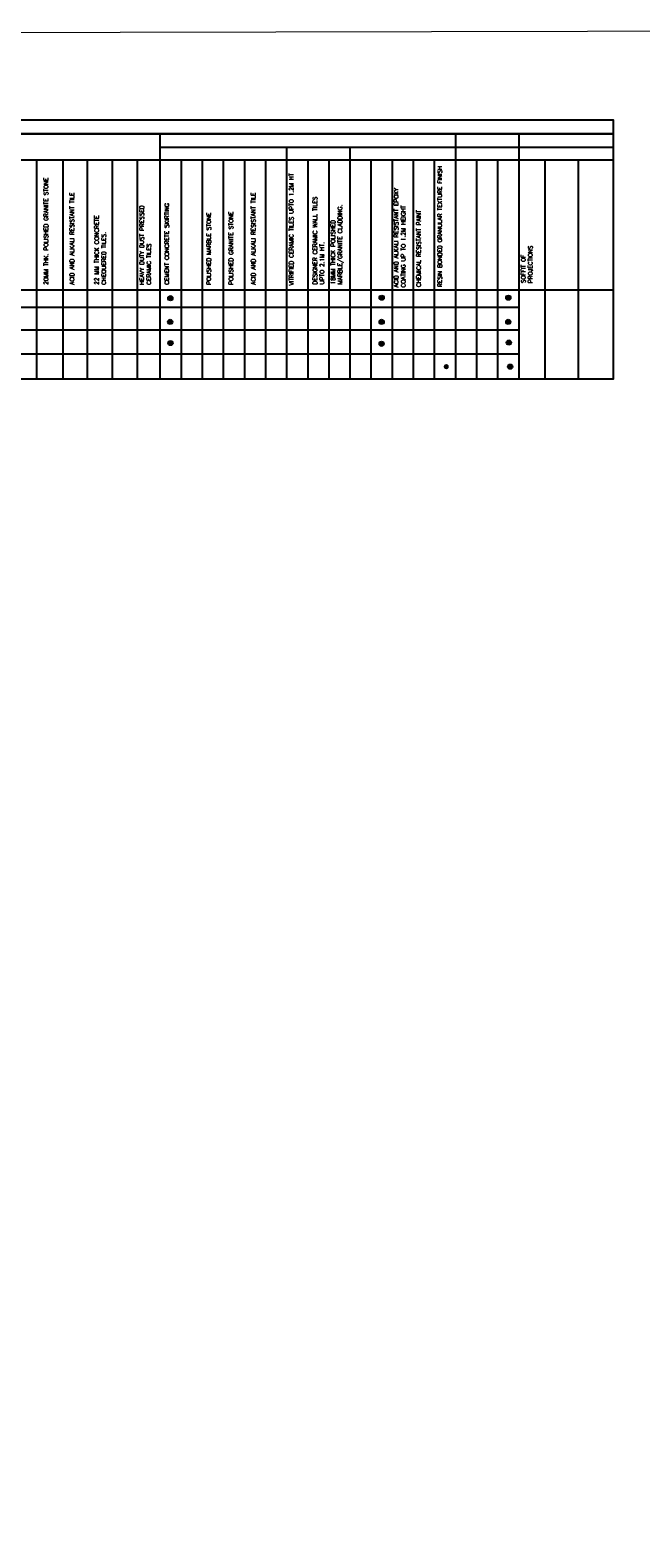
# Model space of a CAD drawing. Extents: x 18893 to 3351893, y -610358 to 406739.
# Tile 89 of 120: x 663692 to 707228, y 102356 to 209788. Entities that reach past the tile are written whole.
import ezdxf

# ---------------------------------------------------------------- set-up
doc = ezdxf.new("R2010")
doc.units = 0
doc.header["$LTSCALE"] = 800
doc.header["$MEASUREMENT"] = 0
doc.linetypes.add('CENTER', pattern=[2, 1.25, -0.25, 0.25, -0.25])
doc.layers.get('0').update_dxf_attribs({"linetype": 'CONTINUOUS'})
for name, color, linetype, lineweight in [('CLAD-1', 3, 'CONTINUOUS', 15), ('Opening', 30, 'CONTINUOUS', 15), ('TEXT', 3, 'CONTINUOUS', 15)]:
    doc.layers.add(name, color=color, linetype=linetype, lineweight=lineweight)
doc.styles.add('ROMANC', font='romanc')

msp = doc.modelspace()

# ---------------------------------------------------------------- hatches: boundary and pattern name
at = {"layer": 'CLAD-1'}
h = msp.add_hatch(color=256, dxfattribs=at)
h.dxf.hatch_style = 1
h.paths.add_polyline_path([(673872.08, 190688.19, 1), (673504.38, 190688.19, 1)])
h = msp.add_hatch(color=256, dxfattribs=at)
h.dxf.hatch_style = 1
h.paths.add_polyline_path([(688935.87, 190720.31, 1), (688568.17, 190720.31, 1)])
h = msp.add_hatch(color=256, dxfattribs=at)
h.dxf.hatch_style = 1
h.paths.add_polyline_path([(697964.38, 190720.31, 1), (697596.68, 190720.31, 1)])
h = msp.add_hatch(color=256, dxfattribs=at)
h.dxf.hatch_style = 1
h.paths.add_polyline_path([(673857.44, 189000.17, 1), (673489.75, 189000.17, 1)])
h = msp.add_hatch(color=256, dxfattribs=at)
h.dxf.hatch_style = 1
h.paths.add_polyline_path([(688931.71, 189000.17, 1), (688564.01, 189000.17, 1)])
h = msp.add_hatch(color=256, dxfattribs=at)
h.dxf.hatch_style = 1
h.paths.add_polyline_path([(697960.22, 189000.17, 1), (697592.52, 189000.17, 1)])
h = msp.add_hatch(color=256, dxfattribs=at)
h.dxf.hatch_style = 1
h.paths.add_polyline_path([(673878.68, 187489.97, 1), (673510.98, 187489.97, 1)])
h = msp.add_hatch(color=256, dxfattribs=at)
h.dxf.hatch_style = 1
h.paths.add_polyline_path([(688928.56, 187441.2, 1), (688560.86, 187441.2, 1)])
h = msp.add_hatch(color=256, dxfattribs=at)
h.dxf.hatch_style = 1
h.paths.add_polyline_path([(697999.34, 187527.33, 1), (697631.64, 187527.33, 1)])
h = msp.add_hatch(color=256, dxfattribs=at)
h.dxf.hatch_style = 1
h.paths.add_polyline_path([(693539.31, 185809.81, 1), (693171.61, 185809.81, 1)])
h = msp.add_hatch(color=256, dxfattribs=at)
h.dxf.hatch_style = 1
h.paths.add_polyline_path([(698095.56, 185807.25, 1), (697727.87, 185807.25, 1)])

# ---------------------------------------------------------------- linework, layer by layer
for p, q in [((650425.6, 202403.76), (705246.48, 202403.76)), ((705246.48, 202403.76), (650425.6, 202403.76)), ((705246.48, 202403.76), (650425.6, 202403.76)), ((672941.21, 202403.76), (672941.21, 184910.48)), ((672941.21, 202403.76), (672941.21, 184910.48)), ((694009.12, 202403.76), (694009.12, 184910.48)), ((698523.11, 202403.76), (698523.11, 184910.48)), ((672941.21, 201461.28), (705246.48, 201461.28)), ((681970.67, 201461.28), (681970.67, 184910.48)), ((686485.19, 201461.28), (686485.19, 184910.48)), ((673145.21, 200531.21), (656927.4, 200531.21)), ((664144.25, 200531.21), (664144.25, 184910.48)), ((666028.93, 200531.21), (666028.93, 184910.48)), ((667749.46, 200531.21), (667749.46, 184910.48)), ((669539.77, 200531.21), (669539.77, 184910.48)), ((671330.09, 200531.21), (671330.09, 184910.48)), ((705246.48, 200531.21), (672941.21, 200531.21)), ((674446.47, 200531.21), (674446.47, 184910.48)), ((674446.47, 200531.21), (674446.47, 184910.48)), ((675951.31, 200531.21), (675951.31, 184910.48)), ((675951.31, 200531.21), (675951.31, 184910.48)), ((677456.15, 200531.21), (677456.15, 184910.48)), ((677456.15, 200531.21), (677456.15, 184910.48)), ((678960.99, 200531.21), (678960.99, 184910.48)), ((678960.99, 200531.21), (678960.99, 184910.48)), ((680465.83, 200531.21), (680465.83, 184910.48)), ((683475.51, 200531.21), (683475.51, 184910.48)), ((683475.51, 200531.21), (683475.51, 184910.48)), ((684980.35, 200531.21), (684980.35, 184910.48)), ((684980.35, 200531.21), (684980.35, 184910.48)), ((687989.76, 200531.21), (687989.76, 184910.48)), ((687989.76, 200531.21), (687989.76, 184910.48)), ((689494.6, 200531.21), (689494.6, 184910.48)), ((689494.6, 200531.21), (689494.6, 184910.48)), ((690999.44, 200531.21), (690999.44, 184910.48)), ((692504.28, 200531.21), (692504.28, 184910.48)), ((695513.43, 200531.21), (695513.43, 184910.48)), ((697018.27, 200531.21), (697018.27, 184910.48)), ((698523.11, 200531.21), (698523.11, 184910.48)), ((698523.11, 200531.21), (698523.11, 184910.48)), ((698523.11, 200531.21), (698523.11, 184910.48)), ((698523.11, 200531.21), (698523.11, 184910.48)), ((700378.46, 200531.21), (700378.46, 184910.48)), ((702749.53, 200531.21), (702749.53, 184910.48)), ((702749.53, 200531.21), (702749.53, 184910.48)), ((650425.6, 191277.1), (705246.48, 191277.1)), ((650425.6, 190057.24), (698523.11, 190057.24)), ((650425.6, 188436.19), (698523.11, 188436.19)), ((650425.6, 186730.38), (698523.11, 186730.38))]:
    msp.add_line(p, q)
msp.add_lwpolyline([(650425.6, 203403.55), (705246.48, 203403.55), (705246.48, 184910.48), (650425.6, 184910.48)], close=True)
for centre in [(673688.23, 190688.19), (688752.02, 190720.31), (697780.53, 190720.31), (673673.59, 189000.17), (688747.86, 189000.17), (697776.37, 189000.17), (673694.83, 187489.97), (688744.71, 187441.2), (697815.49, 187527.33), (697911.72, 185807.25)]:
    msp.add_circle(centre, 183.85, dxfattribs=at)
at = {"layer": 'Opening'}
msp.add_lwpolyline([(392578.2, 209053.34), (736703.11, 209788.1), (736703.11, 78258.01), (392578.2, 77523.26)], close=True, dxfattribs=at)

# ---------------------------------------------------------------- texts
at = {"layer": 'TEXT', "linetype": 'CENTER', "char_height": 300, "attachment_point": 1, "rotation": 90, "style": 'ROMANC'}
for s, insert, width in [('ACID AND ALKALI RESISTANT EPOXY COATING UP TO 1.2M HEIGHT', (689638.75, 191457.92), 9073.295), ('RESIN BONDED GRANULAR TEXTURE FINISH ', (692743.21, 191486.62), 9044.5954), ('20MM THK. POLISHED GRANITE STONE', (664672.69, 191645.34), 7685.8075), ('22 MM THICK CONCRETE CHEQUERED TILES.', (668290.45, 191645.34), 7685.8075), ('HEAVY DUTY DUST PRESSED CERAMIC TILES', (671503.45, 191645.34), 7685.8075), ('VITRIFIED CERAMIC TILES UPTO 1.2M HT', (682165.63, 191600.82), 7685.8075), ('DESIGNER CERAMIC WALL TILES UPTO 2.1M HT.', (683846.26, 191666.47), 7685.8075), ('ACID AND ALKALI RESISTANT TILE', (666520.64, 191645.34), 7685.8075), ('ACID AND ALKALI RESISTANT TILE', (679452.69, 191645.34), 7685.8075), ('CEMENT CONCRETE SKIRTING', (673285.97, 191657.47), 7793.5111), ('POLISHED MARBLE STONE', (676277.93, 191645.34), 7685.8075), ('POLISHED GRANITE STONE', (677860.54, 191645.34), 7685.8075), ('18MM THICK POLISHED MARBLE/GRANITE CLADDING.', (685130.2, 191668.51), 7836.3805), ('CHEMICAL RESISTANT PAINT', (691238.37, 191486.62), 7685.8075)]:
    msp.add_mtext(s, dxfattribs=dict(at, insert=insert, width=width))
at = {"layer": 'TEXT', "insert": (698702.11, 191765.82), "char_height": 300, "width": 3692.7481, "attachment_point": 1, "rotation": 90, "style": 'ROMANC'}
msp.add_mtext('SOFFIT OF\\PPROJECTIONS', dxfattribs=at)

doc.saveas('drawing.dxf')
